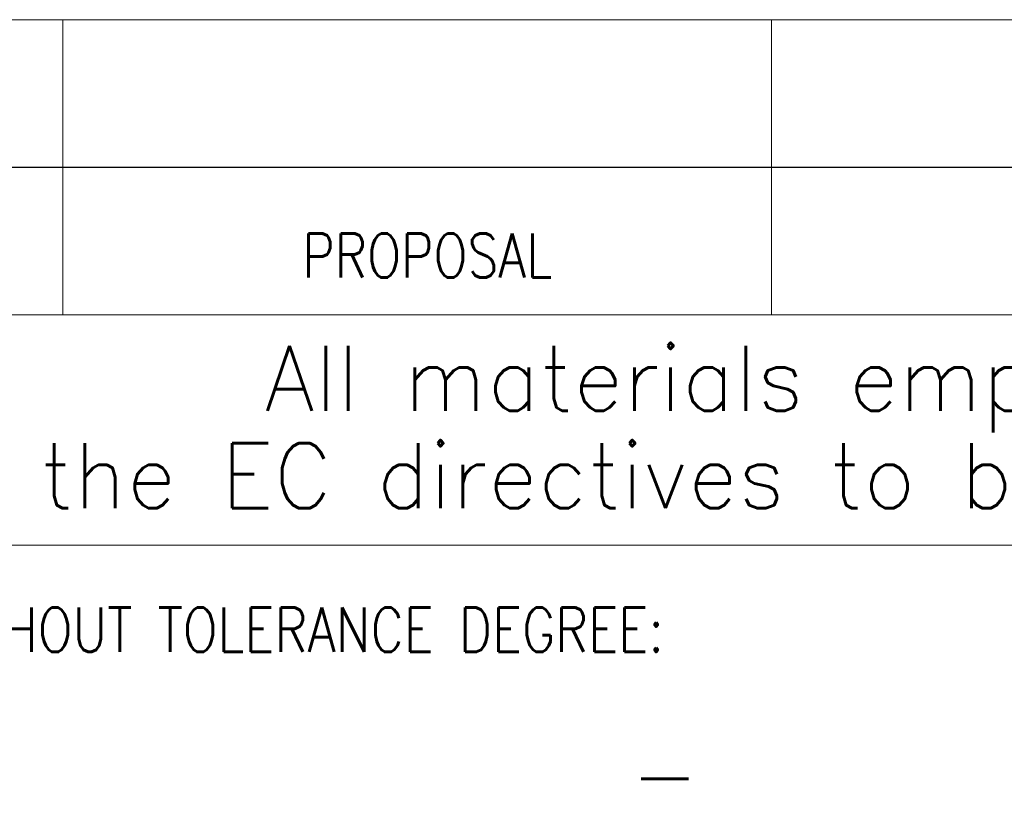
# Model space of a CAD drawing. Header units: millimetres. Extents: x 4 to 415, y 5 to 292.
# Tile 19 of 28: x 240 to 273, y 36 to 63. Entities that reach past the tile are written whole.
import ezdxf

# ---------------------------------------------------------------- set-up
doc = ezdxf.new("R2010")
doc.units = ezdxf.units.MM
doc.layers.add('1', color=7, linetype='Continuous')
doc.layers.add('256', color=7, linetype='Continuous')
doc.styles.add('blockfont', font='simplex.shx')
doc.styles.add('ideas_simplex', font='simplex.shx')

# ---------------------------------------------------------------- blocks, each defined once
blk = doc.blocks.new('TabularNote1')
at = {"layer": '1', "color": 172, "linetype": 'Continuous', "lineweight": 18}
for p, q in [((233.000016, 62.794266), (241.000016, 62.794266)), ((241.000016, 62.794266), (241.000016, 57.794266)), ((241.000016, 62.794266), (265.000016, 62.794266)), ((265.000016, 62.794266), (265.000016, 57.794266)), ((265.000016, 62.794266), (365.000016, 62.794266)), ((233.000016, 57.794266), (241.000016, 57.794266)), ((241.000016, 57.794266), (265.000016, 57.794266)), ((265.000016, 57.794266), (365.000016, 57.794266))]:
    blk.add_line(p, q, dxfattribs=at)

msp = doc.modelspace()

# ---------------------------------------------------------------- linework, layer by layer
at = {"layer": '256', "color": 4, "linetype": 'Continuous', "lineweight": 18}
for p, q in [((241, 59.794), (241, 52.794)), ((265, 59.794), (265, 52.794)), ((225, 57.794), (415, 57.794))]:
    msp.add_line(p, q, dxfattribs=at)
at = {"layer": '256', "color": 3, "linetype": 'Continuous', "lineweight": 18}
for p, q in [((225, 52.794), (415, 52.794)), ((233, 45), (241, 45)), ((241, 45), (265, 45)), ((265, 45), (365, 45))]:
    msp.add_line(p, q, dxfattribs=at)

# ---------------------------------------------------------------- block references
at = {"layer": '1', "color": 172, "linetype": 'Continuous', "lineweight": 18}
msp.add_blockref('TabularNote1', (0, 0), dxfattribs=at)

# ---------------------------------------------------------------- texts
at = {"layer": '1', "color": 7, "linetype": 'Continuous', "lineweight": 18, "insert": (259.962, 36.017), "char_height": 2.5, "attachment_point": 8, "line_spacing_factor": 1.204819, "style": 'ideas_simplex'}
msp.add_mtext('\\W0.8306;  -', dxfattribs=at)
at = {"layer": '256', "color": 1, "linetype": 'Continuous', "lineweight": 13, "attachment_point": 8, "line_spacing_factor": 0.903614, "style": 'blockfont'}
for insert, char_height in [((253.117, 57.836), 2), ((256.589, 36.29), 3)]:
    msp.add_mtext('\\W0.9844; ', dxfattribs=dict(at, insert=insert, char_height=char_height))
at = {"layer": '256', "color": 4, "linetype": 'Continuous', "lineweight": 13, "char_height": 1.5, "line_spacing_factor": 0.903614, "style": 'blockfont'}
for s, insert, attachment_point in [('\\W0.8132;PROPOSAL', (253.342, 54.058), 8), ('\\W0.8308;DIMESIONS WITHOUT TOLERANCE DEGREE:', (226.799, 41.383), 7)]:
    msp.add_mtext(s, dxfattribs=dict(at, insert=insert, attachment_point=attachment_point))
at = {"layer": '256', "color": 3, "linetype": 'Continuous', "lineweight": 13, "char_height": 2.2, "attachment_point": 8, "line_spacing_factor": 0.903614, "style": 'blockfont'}
for s, insert in [('\\W0.9988;All materials employed have to be selected among RoHS compliant materials:', (306.548, 48.818)), ('\\W0.9983;the EC directives to be referred to are 2002/95/EC and correlated subsequent ones.', (305.132, 45.518))]:
    msp.add_mtext(s, dxfattribs=dict(at, insert=insert))

doc.saveas('drawing.dxf')
